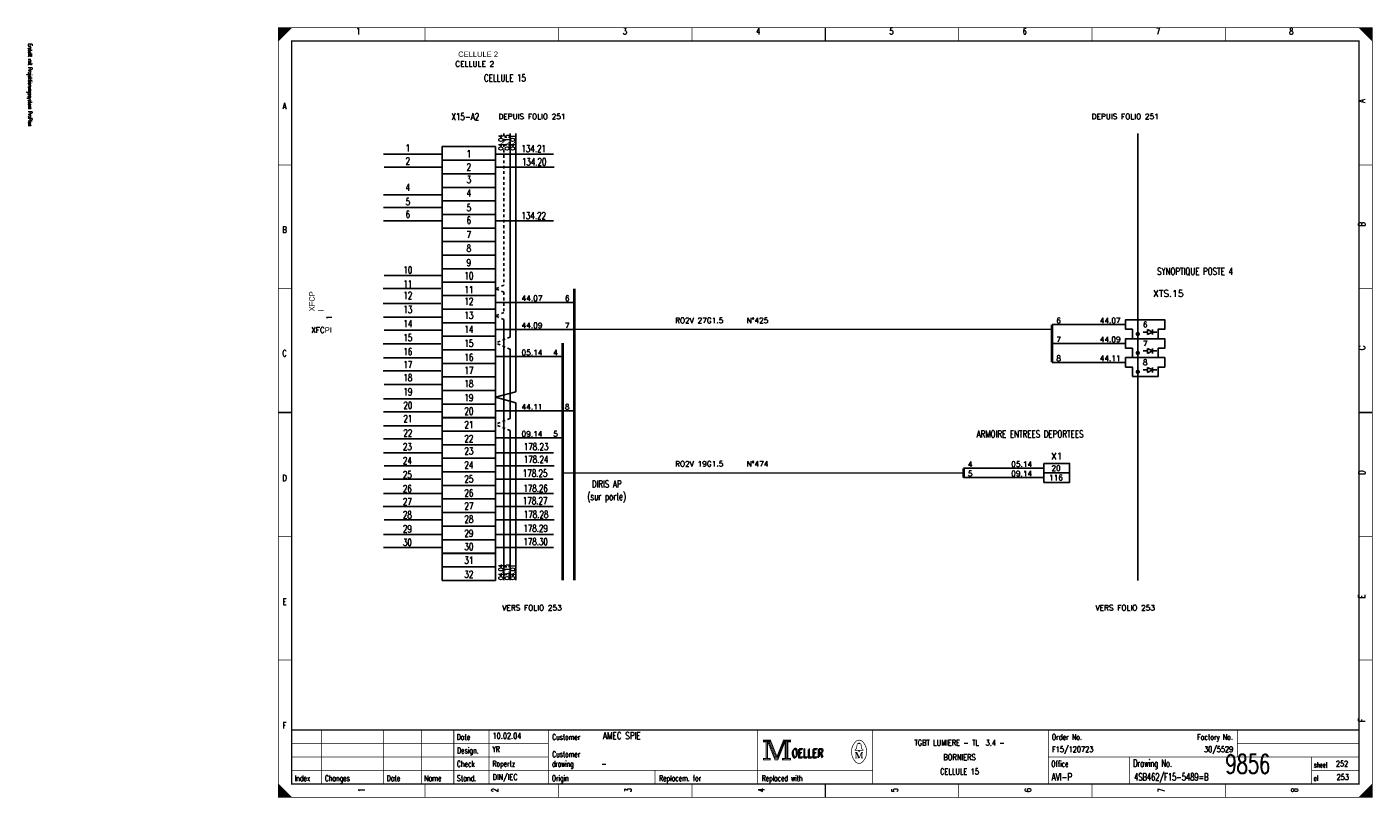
# Model space of a CAD drawing. Header units: centimetres. Extents: x 0 to 491, y -1040 to 69.
# Tile 8 of 181: x 91 to 141, y -1000 to -971. Entities that reach past the tile are written whole.
import ezdxf
from ezdxf.enums import TextEntityAlignment as Align

# ---------------------------------------------------------------- set-up
doc = ezdxf.new("R2010")
doc.units = ezdxf.units.CM
doc.header["$MEASUREMENT"] = 0
doc.linetypes.add('CONTINU', pattern=[0])
doc.linetypes.add('DISCONTINU', pattern=[0.15, 0.1, -0.05])
doc.layers.get('0').update_dxf_attribs({"color": 9, "linetype": 'CONTINUOUS'})
for name, color, linetype in [('POINTILLE', 5, 'DISCONTINU'), ('SCH-3', 3, 'CONTINU'), ('TEXTE', 3, 'CONTINUOUS'), ('TRAIFIN', 1, 'CONTINUOUS'), ('TRAIGROS', 2, 'CONTINUOUS'), ('TRAIMOY', 4, 'CONTINUOUS')]:
    doc.layers.add(name, color=color, linetype=linetype)
doc.styles.get("Standard").update_dxf_attribs({"font": 'romans.shx', "bigfont": 'TXT.shx'})

# ---------------------------------------------------------------- blocks, each defined once
blk = doc.blocks.new('BRND')
at = {"layer": 'TRAIFIN'}
for p, q in [((-0.73, -4.53), (0.8, -4.53)), ((0.8, -5.47), (0.8, -3.59)), ((0.8, -3.59), (2.68, -4.53)), ((2.68, -4.53), (0.8, -5.47)), ((2.68, -5.47), (2.68, -3.59)), ((2.68, -4.53), (4.27, -4.53))]:
    blk.add_line(p, q, dxfattribs=at)
at = {"layer": 'TRAIMOY'}
blk.add_lwpolyline([(-4.75, -7), (-4.75, -3.5), (-7.25, -3.5), (-7.25, 0), (7.25, 0), (7.25, -3.5), (4.75, -3.5), (4.75, -7)], close=True, dxfattribs=at)

msp = doc.modelspace()

# ---------------------------------------------------------------- linework, layer by layer
at = {"color": 0, "linetype": 'Continuous'}
for p, q in [((103.898, -976.186), (106.031, -976.186)), ((108.059, -976.186), (110.192, -976.186)), ((103.916, -976.67), (106.049, -976.67)), ((108.077, -976.67), (110.21, -976.67)), ((103.898, -977.691), (106.031, -977.691)), ((103.898, -978.158), (106.031, -978.158)), ((103.898, -978.66), (106.031, -978.66)), ((108.059, -978.66), (110.192, -978.66)), ((103.916, -980.676), (106.049, -980.676)), ((103.88, -981.161), (106.013, -981.161)), ((103.88, -981.716), (106.013, -981.716)), ((103.898, -982.218), (106.031, -982.218)), ((103.916, -982.702), (106.049, -982.702)), ((103.88, -983.204), (106.013, -983.204)), ((103.898, -983.723), (106.031, -983.723)), ((103.88, -984.207), (106.013, -984.207)), ((103.916, -984.709), (106.049, -984.709)), ((103.898, -985.247), (106.031, -985.247)), ((103.898, -985.73), (106.031, -985.73)), ((103.898, -986.246), (106.031, -986.246)), ((103.898, -986.726), (106.031, -986.726)), ((103.898, -987.238), (106.031, -987.238)), ((108.059, -987.238), (110.192, -987.238)), ((103.916, -987.722), (106.049, -987.722)), ((108.077, -987.722), (110.21, -987.722)), ((103.88, -988.223), (106.013, -988.223)), ((108.041, -988.223), (110.174, -988.223)), ((103.898, -988.743), (106.031, -988.743)), ((108.059, -988.743), (110.192, -988.743)), ((103.88, -989.227), (106.013, -989.227)), ((108.041, -989.227), (110.174, -989.227)), ((103.916, -989.729), (106.049, -989.729)), ((108.077, -989.729), (110.21, -989.729)), ((103.898, -990.266), (106.031, -990.266)), ((108.059, -990.266), (110.192, -990.266)), ((103.898, -990.75), (106.031, -990.75)), ((108.059, -990.75), (110.192, -990.75))]:
    msp.add_line(p, q, dxfattribs=at)
at = {"color": 0, "const_width": 0.025, "flags": 128}
for points in [[(100, -985.75), (100, -971.5), (140.5, -971.5), (140.5, -1000), (100, -1000), (100, -985.75)], [(100, -971.5), (100.5, -971.5), (100, -972), (100, -971.5)], [(100.025, -971.5), (100.025, -971.975), (100.05, -971.95), (100.05, -971.5), (100.075, -971.5), (100.075, -971.925), (100.1, -971.9), (100.1, -971.5), (100.125, -971.5), (100.125, -971.875), (100.15, -971.85), (100.15, -971.5), (100.175, -971.5), (100.175, -971.825), (100.2, -971.8)], [(100.2, -971.8), (100.2, -971.5), (100.225, -971.5), (100.225, -971.775), (100.25, -971.75), (100.25, -971.5), (100.275, -971.5), (100.275, -971.725), (100.3, -971.7), (100.3, -971.5), (100.325, -971.5), (100.325, -971.675), (100.35, -971.65), (100.35, -971.5), (100.375, -971.5)], [(100.375, -971.5), (100.375, -971.625), (100.4, -971.6), (100.4, -971.5), (100.425, -971.5), (100.425, -971.575), (100.45, -971.55), (100.45, -971.5), (100.475, -971.5), (100.475, -971.525)], [(140, -971.5), (140.5, -972), (140.475, -971.975), (140.475, -971.5), (140.45, -971.5), (140.45, -971.95), (140.425, -971.925), (140.425, -971.5), (140.4, -971.5), (140.4, -971.9), (140.375, -971.875), (140.375, -971.5), (140.35, -971.5), (140.35, -971.85), (140.325, -971.825)], [(140.15, -971.65), (140.15, -971.5), (140.125, -971.5), (140.125, -971.625), (140.1, -971.6), (140.1, -971.5), (140.075, -971.5), (140.075, -971.575), (140.05, -971.55), (140.05, -971.5), (140.025, -971.5), (140.025, -971.525)], [(140.325, -971.825), (140.325, -971.5), (140.3, -971.5), (140.3, -971.8), (140.275, -971.775), (140.275, -971.5), (140.25, -971.5), (140.25, -971.75), (140.225, -971.725), (140.225, -971.5), (140.2, -971.5), (140.2, -971.7), (140.175, -971.675), (140.175, -971.5), (140.15, -971.5)], [(117.95, -997.88), (117.95, -997.95), (118.05, -997.95), (118.05, -998.55), (117.95, -998.55), (117.95, -998.62), (118.22, -998.62), (118.22, -998.55), (118.12, -998.55), (118.12, -997.95), (118.22, -997.95), (118.22, -997.88), (117.95, -997.88)], [(118.07, -997.93), (118.07, -998.57), (118.1, -998.57), (118.1, -997.93)], [(118.12, -997.95), (118.39, -998.62), (118.49, -998.62), (118.76, -997.95)], [(118.18, -997.95), (118.42, -998.54), (118.46, -998.54)], [(118.22, -997.88), (118.46, -998.48), (118.7, -997.88)], [(118.22, -997.95), (118.44, -998.51), (118.47, -998.51)], [(118.46, -998.58), (118.49, -998.58), (118.74, -997.95)], [(118.46, -998.54), (118.48, -998.54), (118.72, -997.95)], [(118.76, -997.95), (118.76, -998.55), (118.66, -998.55), (118.66, -998.62), (118.71, -998.62)], [(118.7, -997.88), (118.7, -997.95), (118.8, -997.95), (118.8, -998.55), (118.7, -998.55), (118.7, -998.62), (118.97, -998.62), (118.97, -998.55), (118.87, -998.55), (118.87, -997.95), (118.97, -997.95), (118.97, -997.88), (118.7, -997.88)], [(118.78, -997.93), (118.78, -998.57), (118.83, -998.57), (118.83, -997.93), (118.85, -997.93), (118.85, -998.57)], [(121.48, -998.26), (121.35, -998.26), (121.35, -998.24), (121.4, -998.2), (121.43, -998.04)], [(121.48, -998.01), (121.48, -997.98), (121.52, -997.98), (121.52, -998.01)], [(121.52, -998.26), (121.65, -998.26), (121.65, -998.24), (121.6, -998.2), (121.57, -998.04)], [(121.39, -998.33), (121.39, -998.54), (121.35, -998.54)], [(121.39, -998.33), (121.48, -998.54), (121.51, -998.54)], [(100, -999.5), (100, -1000), (100.5, -1000), (100, -999.5), (100.025, -999.525), (100.025, -1000), (100.05, -1000), (100.05, -999.55), (100.075, -999.575), (100.075, -1000), (100.1, -1000), (100.1, -999.6), (100.125, -999.625), (100.125, -1000), (100.15, -1000)], [(140.475, -999.525), (140.475, -1000), (140.45, -1000), (140.45, -999.55), (140.425, -999.575), (140.425, -1000), (140.4, -1000), (140.4, -999.6), (140.375, -999.625), (140.375, -1000), (140.35, -1000), (140.35, -999.65), (140.325, -999.675), (140.325, -1000), (140.3, -1000)], [(100.15, -1000), (100.15, -999.65), (100.175, -999.675), (100.175, -1000), (100.2, -1000), (100.2, -999.7), (100.225, -999.725), (100.225, -1000), (100.25, -1000), (100.25, -999.75), (100.275, -999.775), (100.275, -1000), (100.3, -1000), (100.3, -999.8), (100.325, -999.825)], [(100.325, -999.825), (100.325, -1000), (100.35, -1000), (100.35, -999.85), (100.375, -999.875), (100.375, -1000), (100.4, -1000), (100.4, -999.9), (100.425, -999.925), (100.425, -1000), (100.45, -1000), (100.45, -999.95), (100.475, -999.975)], [(140.125, -999.875), (140.125, -1000), (140.1, -1000), (140.1, -999.9), (140.075, -999.925), (140.075, -1000), (140.05, -1000), (140.05, -999.95), (140.025, -999.975), (140.025, -1000)], [(140.3, -1000), (140.3, -999.7), (140.275, -999.725), (140.275, -1000), (140.25, -1000), (140.25, -999.75), (140.225, -999.775), (140.225, -1000), (140.2, -1000), (140.2, -999.8), (140.175, -999.825), (140.175, -1000), (140.15, -1000), (140.15, -999.85), (140.125, -999.875)]]:
    msp.add_lwpolyline(points, dxfattribs=at)
at = {"color": 0, "flags": 128}
for points, const_width in [([(100, -971.5), (140.5, -971.5), (140.5, -1000), (100, -1000)], 0.025), ([(100.5, -972), (140, -972), (140, -999.5), (100.5, -999.5)], 0.05), ([(100.5, -972), (140, -972), (140, -999.5), (100.5, -999.5)], 0.025), ([(117.97, -997.9), (118.2, -997.9), (118.2, -997.93), (117.97, -997.93)], 0.025), ([(118.72, -997.9), (118.95, -997.9), (118.95, -997.93), (118.72, -997.93)], 0.025), ([(121.48, -998.26), (121.52, -998.26), (121.52, -998.29), (121.48, -998.29)], 0.025), ([(117.97, -998.57), (118.2, -998.57), (118.2, -998.6), (117.97, -998.6)], 0.025), ([(118.68, -998.57), (118.95, -998.57), (118.95, -998.6), (118.68, -998.6)], 0.025)]:
    msp.add_lwpolyline(points, close=True, dxfattribs=dict(at, const_width=const_width))
at = {"color": 0}
for points, const_width in [([(105.438, -971.5), (105.438, -972)], 0.025), ([(110.375, -971.5), (110.375, -972)], 0.025), ([(115.312, -971.5), (115.312, -972)], 0.025), ([(120.25, -972), (120.25, -971.5)], 0.05), ([(120.25, -971.5), (120.25, -972)], 0.025), ([(125.188, -971.5), (125.188, -972)], 0.025), ([(130.125, -971.5), (130.125, -972)], 0.025), ([(135.062, -971.5), (135.062, -972)], 0.025), ([(100, -976.583), (100.5, -976.583)], 0.025), ([(140.5, -976.583), (140, -976.583)], 0.025), ([(100, -981.167), (100.5, -981.167)], 0.025), ([(140.5, -981.167), (140, -981.167)], 0.025), ([(100.5, -985.75), (100, -985.75)], 0.05), ([(100, -985.75), (100.5, -985.75)], 0.025), ([(140, -985.75), (140.5, -985.75)], 0.05), ([(140.5, -985.75), (140, -985.75)], 0.025), ([(100, -990.333), (100.5, -990.333)], 0.025), ([(140.5, -990.333), (140, -990.333)], 0.025), ([(100, -994.917), (100.5, -994.917)], 0.025), ([(140.5, -994.917), (140, -994.917)], 0.025), ([(140, -997.5), (100.5, -997.5)], 0.05), ([(101.6, -999.5), (101.6, -997.5)], 0.025), ([(103.9, -999.5), (103.9, -997.5)], 0.025), ([(105.3, -999.5), (105.3, -997.5)], 0.025), ([(106.5, -997.5), (106.5, -999.5)], 0.025), ([(107.8, -997.5), (107.8, -999.5)], 0.025), ([(110, -997.5), (110, -999.5)], 0.025), ([(117.75, -997.5), (117.75, -999.5)], 0.025), ([(122, -997.5), (122, -999.5)], 0.025), ([(128.5, -997.5), (128.5, -999.5)], 0.025), ([(135.5, -997.5), (135.5, -998.5)], 0.025), ([(100.5, -998), (110, -998)], 0.025), ([(118.15, -997.95), (118.4, -998.58)], 0.025), ([(118.47, -998.51), (118.7, -997.94)], 0.025), ([(121.46, -998.01), (121.55, -998.01)], 0.025), ([(135.5, -998), (140, -998)], 0.025), ([(100.5, -998.5), (110, -998.5)], 0.025), ([(121.35, -998.33), (121.42, -998.33)], 0.025), ([(121.42, -998.33), (121.51, -998.54)], 0.025), ([(121.51, -998.54), (121.59, -998.33)], 0.025), ([(121.59, -998.54), (121.59, -998.33)], 0.025), ([(121.59, -998.33), (121.65, -998.33)], 0.025), ([(121.61, -998.33), (121.61, -998.54)], 0.025), ([(128.5, -998.5), (140, -998.5)], 0.025), ([(131.5, -998.5), (131.5, -999.5)], 0.025), ([(138.25, -998.5), (138.25, -999.5)], 0.025), ([(100.5, -999), (122, -999)], 0.025), ([(113.95, -999), (113.95, -999.5)], 0.025), ([(118.4, -998.58), (118.46, -998.58)], 0.025), ([(121.39, -998.54), (121.43, -998.54)], 0.025), ([(121.65, -998.54), (121.57, -998.54)], 0.025), ([(138.25, -999), (140, -999)], 0.025), ([(105.438, -1000), (105.438, -999.5)], 0.025), ([(110.375, -1000), (110.375, -999.5)], 0.025), ([(115.312, -1000), (115.312, -999.5)], 0.025), ([(120.25, -999.5), (120.25, -1000)], 0.05), ([(120.25, -1000), (120.25, -999.5)], 0.025), ([(125.188, -1000), (125.188, -999.5)], 0.025), ([(130.125, -1000), (130.125, -999.5)], 0.025), ([(135.062, -1000), (135.062, -999.5)], 0.025), ([(140.5, -999.5), (140, -1000)], 0.025), ([(100.475, -1000), (100.475, -999.975)], 0.025)]:
    msp.add_lwpolyline(points, dxfattribs=dict(at, const_width=const_width))
at = {"color": 0, "linetype": 'Continuous'}
for points in [[(106.066, -976.41), (106.066, -975.908), (108.038, -975.908), (108.038, -976.41)], [(106.066, -976.912), (106.066, -976.41), (108.038, -976.41), (108.038, -976.912)], [(106.066, -977.414), (106.066, -976.912), (108.038, -976.912), (108.038, -977.414)], [(106.066, -977.916), (106.066, -977.414), (108.038, -977.414), (108.038, -977.916)], [(106.066, -978.418), (106.066, -977.916), (108.038, -977.916), (108.038, -978.418)], [(106.066, -978.92), (106.066, -978.418), (108.038, -978.418), (108.038, -978.92)], [(106.066, -979.422), (106.066, -978.92), (108.038, -978.92), (108.038, -979.422)], [(106.066, -979.924), (106.066, -979.422), (108.038, -979.422), (108.038, -979.924)], [(106.066, -980.427), (106.066, -979.924), (108.038, -979.924), (108.038, -980.427)], [(106.066, -980.929), (106.066, -980.427), (108.038, -980.427), (108.038, -980.929)], [(106.066, -981.421), (106.066, -980.919), (108.038, -980.919), (108.038, -981.421)], [(106.066, -981.923), (106.066, -981.421), (108.038, -981.421), (108.038, -981.923)], [(106.066, -982.425), (106.066, -981.923), (108.038, -981.923), (108.038, -982.425)], [(106.066, -982.927), (106.066, -982.425), (108.038, -982.425), (108.038, -982.927)], [(106.066, -983.429), (106.066, -982.927), (108.038, -982.927), (108.038, -983.429)], [(106.066, -983.932), (106.066, -983.429), (108.038, -983.429), (108.038, -983.932)], [(106.066, -984.434), (106.066, -983.932), (108.038, -983.932), (108.038, -984.434)], [(106.066, -984.936), (106.066, -984.434), (108.038, -984.434), (108.038, -984.936)], [(106.066, -985.438), (106.066, -984.936), (108.038, -984.936), (108.038, -985.438)], [(106.066, -985.94), (106.066, -985.438), (108.038, -985.438), (108.038, -985.94)], [(106.066, -986.447), (106.066, -985.945), (108.038, -985.945), (108.038, -986.447)], [(106.066, -986.945), (106.066, -986.443), (108.038, -986.443), (108.038, -986.945)], [(106.066, -987.445), (106.066, -986.943), (108.038, -986.943), (108.038, -987.445)], [(106.066, -987.947), (106.066, -987.445), (108.038, -987.445), (108.038, -987.947)], [(106.066, -988.449), (106.066, -987.947), (108.038, -987.947), (108.038, -988.449)], [(106.066, -988.951), (106.066, -988.449), (108.038, -988.449), (108.038, -988.951)], [(106.066, -989.454), (106.066, -988.951), (108.038, -988.951), (108.038, -989.454)], [(106.066, -989.956), (106.066, -989.454), (108.038, -989.454), (108.038, -989.956)], [(106.066, -990.458), (106.066, -989.956), (108.038, -989.956), (108.038, -990.458)], [(106.066, -990.96), (106.066, -990.458), (108.038, -990.458), (108.038, -990.96)], [(106.066, -991.467), (106.066, -990.965), (108.038, -990.965), (108.038, -991.467)], [(106.066, -991.964), (106.066, -991.462), (108.038, -991.462), (108.038, -991.964)]]:
    msp.add_lwpolyline(points, close=True, dxfattribs=at)
at = {"color": 0, "const_width": 0.025, "flags": 128}
for points in [[(121.35, -997.961, 0.373815), (121.349, -998.657, 0.373815)], [(121.649, -997.96, 0.530775), (121.351, -997.959, 0.530775)], [(121.46, -998.01, 0.414214), (121.43, -998.04, 0.414214)], [(121.57, -998.04, 0.414214), (121.54, -998.01, 0.414214)], [(121.65, -998.66, 0.378582), (121.646, -997.956, 0.378582)], [(121.35, -998.66, 0.532213), (121.649, -998.661, 0.532213)]]:
    msp.add_lwpolyline(points, format="xyb", dxfattribs=at)
at = {"layer": 'POINTILLE', "color": 0, "const_width": 0.05}
for points in [[(128.641, -982.676), (110.963, -982.676)], [(125.366, -987.987), (110.53, -987.987)]]:
    msp.add_lwpolyline(points, dxfattribs=at)
at = {"layer": 'TRAIFIN', "color": 0, "linetype": 'DISCONTINU'}
for p, q in [((108.353, -975.42), (108.353, -981.041)), ((108.353, -981.041), (108.038, -981.17)), ((108.353, -981.298), (108.038, -981.17)), ((108.353, -981.298), (108.353, -982.045)), ((108.353, -982.045), (108.038, -982.174)), ((108.353, -982.303), (108.038, -982.174)), ((108.583, -982.955), (108.038, -983.178)), ((108.583, -983.401), (108.038, -983.178)), ((108.583, -985.973), (108.038, -986.196)), ((108.583, -986.419), (108.038, -986.196))]:
    msp.add_line(p, q, dxfattribs=at)
at = {"layer": 'TRAIFIN', "color": 0}
for p, q in [((108.583, -982.955), (108.583, -975.42)), ((108.791, -984.983), (108.791, -975.42)), ((108.791, -984.983), (108.791, -978.414)), ((110.963, -981.672), (108.038, -981.672)), ((108.353, -991.963), (108.353, -982.303)), ((131.366, -982.494), (128.641, -982.494)), ((110.963, -982.676), (108.038, -982.676)), ((108.583, -985.973), (108.583, -983.401)), ((131.366, -983.194), (128.641, -983.194)), ((110.53, -983.681), (108.038, -983.681)), ((131.366, -983.894), (128.641, -983.894)), ((108.791, -984.983), (108.038, -985.187)), ((108.791, -985.391), (108.038, -985.187)), ((108.791, -991.961), (108.791, -985.391)), ((108.791, -991.961), (108.791, -985.391)), ((110.963, -985.689), (108.038, -985.689)), ((108.583, -991.963), (108.583, -986.419)), ((110.53, -986.694), (108.038, -986.694)), ((128.341, -987.812), (125.366, -987.812)), ((128.341, -988.162), (125.366, -988.162))]:
    msp.add_line(p, q, dxfattribs=at)
at = {"layer": 'TRAIFIN', "color": 0, "const_width": 0.072}
for points in [[(131.772, -982.844, 1), (131.86, -982.844, 1)], [(131.772, -983.544, 1), (131.86, -983.544, 1)], [(131.772, -984.244, 1), (131.86, -984.244, 1)]]:
    msp.add_lwpolyline(points, format="xyb", close=True, dxfattribs=at)
at = {"layer": 'TRAIGROS', "color": 0}
msp.add_line((131.816, -975.42), (131.816, -991.964), dxfattribs=at)
at = {"layer": 'TRAIGROS', "color": 0, "const_width": 0.1}
for points in [[(110.963, -981.17), (110.963, -991.964)], [(128.641, -982.494), (128.641, -983.894)], [(110.53, -983.178), (110.53, -991.961)], [(125.366, -987.812), (125.366, -988.162)]]:
    msp.add_lwpolyline(points, dxfattribs=at)
at = {"layer": 'TRAIMOY', "color": 0}
for points in [[(128.341, -987.637), (129.291, -987.637), (129.291, -987.987), (128.341, -987.987)], [(128.341, -987.987), (129.291, -987.987), (129.291, -988.337), (128.341, -988.337)]]:
    msp.add_lwpolyline(points, close=True, dxfattribs=at)

# ---------------------------------------------------------------- block references
at = {"layer": 'SCH-3', "color": 0, "xscale": 0.1, "yscale": 0.1, "zscale": 0.1}
for p in [(132.091, -982.319), (132.091, -983.019), (132.091, -983.719)]:
    msp.add_blockref('BRND', p, dxfattribs=at)

# ---------------------------------------------------------------- texts
at = {"color": 0}
for s, height, width, p in [('1', 0.238, 0.672, (102.965, -971.514)), ('3', 0.238, 0.672, (112.832, -971.514)), ('4', 0.238, 0.672, (117.766, -971.514)), ('5', 0.238, 0.672, (122.699, -971.514)), ('6', 0.238, 0.672, (127.632, -971.514)), ('7', 0.238, 0.672, (132.566, -971.514)), ('8', 0.238, 0.672, (137.499, -971.514)), ('CELLULE 15', 0.2619, 0.736, (108.393, -973.24)), ('A', 0.238, 0.76, (100.233, -974.283)), ('X15-A2', 0.2619, 0.736, (106.925, -974.67)), ('1', 0.262, 0.736, (104.797, -975.828)), ('1', 0.262, 0.736, (107.057, -976.043)), ('134.21', 0.2619, 0.736, (109.455, -975.855)), ('2', 0.262, 0.736, (104.797, -976.312)), ('2', 0.262, 0.736, (107.057, -976.527)), ('134.20', 0.2619, 0.736, (109.473, -976.339)), ('3', 0.262, 0.736, (107.057, -976.993)), ('4', 0.262, 0.736, (104.797, -977.279)), ('4', 0.262, 0.736, (107.057, -977.495)), ('5', 0.262, 0.736, (104.797, -977.817)), ('5', 0.262, 0.736, (107.057, -978.032)), ('6', 0.262, 0.736, (104.797, -978.284)), ('6', 0.262, 0.736, (107.057, -978.499)), ('134.22', 0.2619, 0.736, (109.455, -978.329)), ('B', 0.238, 0.76, (100.233, -978.861)), ('7', 0.262, 0.736, (107.057, -979.037)), ('8', 0.262, 0.736, (107.057, -979.538)), ('9', 0.262, 0.736, (107.057, -980.076)), ('10', 0.2619, 0.736, (104.797, -980.345)), ('10', 0.2619, 0.736, (107.057, -980.56)), ('SYNOPTIQUE POSTE 4', 0.26194, 0.736, (133.934, -980.396)), ('11', 0.2619, 0.736, (104.797, -980.857)), ('11', 0.2619, 0.736, (107.057, -981.072)), ('12', 0.2619, 0.736, (104.797, -981.287)), ('12', 0.2619, 0.736, (107.057, -981.502)), ('13', 0.2619, 0.736, (104.797, -981.806)), ('13', 0.2619, 0.736, (107.057, -982.021)), ('14', 0.2619, 0.736, (104.797, -982.326)), ('14', 0.2619, 0.736, (107.057, -982.541)), ('15', 0.2619, 0.736, (104.797, -982.846)), ('15', 0.2619, 0.736, (107.057, -983.061)), ('C', 0.238, 0.76, (100.233, -983.439)), ('16', 0.2619, 0.736, (104.797, -983.365)), ('16', 0.2619, 0.736, (107.057, -983.581)), ('17', 0.2619, 0.736, (104.797, -983.849)), ('17', 0.2619, 0.736, (107.057, -984.064)), ('18', 0.2619, 0.736, (104.797, -984.333)), ('18', 0.2619, 0.736, (107.057, -984.548)), ('19', 0.2619, 0.736, (104.797, -984.853)), ('19', 0.2619, 0.736, (107.057, -985.068)), ('20', 0.2619, 0.736, (104.797, -985.355)), ('20', 0.2619, 0.736, (107.057, -985.57)), ('21', 0.2619, 0.736, (104.797, -985.852)), ('21', 0.2619, 0.736, (107.057, -986.067)), ('22', 0.2619, 0.736, (104.797, -986.376)), ('ARMOIRE ENTREES DEPORTEES', 0.26194, 0.736, (127.827, -986.414)), ('23', 0.2619, 0.736, (104.78, -986.88)), ('22', 0.2619, 0.736, (107.057, -986.591)), ('23', 0.2619, 0.736, (107.057, -987.041)), ('178.23', 0.2619, 0.736, (109.545, -986.884)), ('24', 0.2619, 0.736, (104.78, -987.4)), ('24', 0.2619, 0.736, (107.057, -987.561)), ('178.24', 0.2619, 0.736, (109.545, -987.35)), ('D', 0.238, 0.76, (100.233, -988.053)), ('25', 0.2619, 0.736, (104.78, -987.919)), ('178.25', 0.2619, 0.736, (109.509, -987.866)), ('26', 0.2619, 0.736, (104.78, -988.439)), ('25', 0.2619, 0.736, (107.057, -988.081)), ('178.26', 0.2619, 0.736, (109.527, -988.426)), ('DIRIS AP', 0.2619, 0.736, (112.156, -988.263)), ('27', 0.2619, 0.736, (104.78, -988.923)), ('26', 0.2619, 0.736, (107.057, -988.6)), ('178.27', 0.2619, 0.736, (109.509, -988.888)), ('(sur porte)', 0.26194, 0.736, (112.156, -988.729)), ('28', 0.2619, 0.736, (104.78, -989.407)), ('27', 0.2619, 0.736, (107.057, -989.084)), ('178.28', 0.2619, 0.736, (109.545, -989.394)), ('29', 0.2619, 0.736, (104.78, -989.926)), ('28', 0.2619, 0.736, (107.057, -989.568)), ('178.29', 0.2619, 0.736, (109.527, -989.91)), ('30', 0.2619, 0.736, (104.78, -990.428)), ('29', 0.2619, 0.736, (107.057, -990.088)), ('178.30', 0.2619, 0.736, (109.527, -990.398)), ('30', 0.2619, 0.736, (107.057, -990.589)), ('31', 0.2619, 0.736, (107.057, -991.087)), ('32', 0.2619, 0.736, (107.057, -991.611)), ('E', 0.238, 0.76, (100.233, -992.632)), ('F', 0.238, 0.76, (100.233, -997.21)), ('TGBT LUMIERE - TL  3.4 -', 0.21431, 0.7536, (125.219, -997.87)), ('BORNIERS', 0.2143, 0.76, (125.219, -998.403)), ('CELLULE 15', 0.2143, 0.681231, (125.219, -998.935))]:
    msp.add_text(s, height=height, dxfattribs=dict(at, width=width)).set_placement(p, align=Align.TOP_CENTER)
at = {"color": 0, "width": 0.622634}
msp.add_text('Erstellt mit Projektierungssystem ProPlan', height=0.14288, rotation=270, dxfattribs=at).set_placement((90.702, -972.094), align=Align.BOTTOM_LEFT)
at = {"color": 0, "width": 0.76}
for s, p in [('A', (139.991, -974.283)), ('B', (139.991, -978.861)), ('C', (139.992, -983.439)), ('D', (139.992, -988.053)), ('E', (139.991, -992.632)), ('F', (139.991, -997.21))]:
    msp.add_text(s, height=0.238, rotation=90, dxfattribs=at).set_placement(p, align=Align.TOP_LEFT)
at = {"color": 0}
for s, height, width, p in [('04.04', 0.1676, 0.736, (108.155, -975.752)), ('03.15', 0.1676, 0.736, (108.386, -975.752)), ('04.01', 0.1676, 0.736, (108.594, -975.752)), ('04.04', 0.1676, 0.736, (108.155, -991.657)), ('03.15', 0.1676, 0.736, (108.386, -991.657)), ('04.01', 0.1676, 0.736, (108.594, -991.657)), ('1', 0.238, 0.672, (102.965, -999.73)), ('2', 0.238, 0.672, (107.899, -999.73)), ('3', 0.238, 0.672, (112.832, -999.73)), ('4', 0.238, 0.672, (117.766, -999.73)), ('5', 0.238, 0.672, (122.699, -999.73)), ('6', 0.238, 0.672, (127.632, -999.73)), ('7', 0.238, 0.672, (132.566, -999.73)), ('8', 0.238, 0.672, (137.499, -999.73))]:
    msp.add_text(s, height=height, rotation=90, dxfattribs=dict(at, width=width)).set_placement(p, align=Align.TOP_CENTER)
for s, height, width, p in [('Date', 0.2143, 0.64, (106.605, -997.658)), ('Customer', 0.2143, 0.62, (110.14, -997.658)), ('Order No.', 0.2143, 0.656889, (128.633, -997.658)), ('Design.', 0.2143, 0.636571, (106.619, -998.154)), ('Customer', 0.2143, 0.62, (110.14, -998.296)), ('OELLER', 0.3096, 0.76, (118.996, -998.225)), ('OELLER', 0.3096, 0.76, (118.996, -998.225)), ('OELLER', 0.3096, 0.76, (119.032, -998.19)), ('Check', 0.2143, 0.632, (106.612, -998.651)), ('drawing', 0.2143, 0.6, (110.133, -998.651)), ('Office', 0.2143, 0.626667, (128.615, -998.651)), ('Drawing No.', 0.26194, 0.646545, (131.643, -998.602)), ('sheet', 0.1905, 0.6, (138.338, -998.701)), ('Index', 0.2143, 0.632, (100.609, -999.184)), ('Changes', 0.2143, 0.622857, (101.726, -999.184)), ('Date', 0.2143, 0.64, (104.015, -999.184)), ('Name', 0.2143, 0.64, (105.404, -999.184)), ('Stand.', 0.2143, 0.642667, (106.612, -999.184)), ('Origin', 0.2143, 0.626667, (110.127, -999.184)), ('Replacem. for', 0.21431, 0.627077, (114.097, -999.184)), ('Replaced with', 0.21431, 0.619692, (117.895, -999.184)), ('of', 0.1905, 0.6, (138.323, -999.198))]:
    msp.add_text(s, height=height, dxfattribs=dict(at, width=width)).set_placement(p, align=Align.TOP_LEFT)
for s, height, width, p in [('10.02.04', 0.2143, 0.678, (107.934, -997.892)), ('AMEC SPIE', 0.2619, 0.752889, (112.016, -997.923)), ('YR', 0.2143, 0.626667, (107.927, -998.389)), ('F15/120723', 0.2143, 0.6832, (128.639, -998.389)), ('9856', 0.7, 0.6928, (135.058, -999.322)), ('Ropertz', 0.2143, 0.622857, (107.932, -998.921)), ('-', 0.214, 0.696, (111.965, -998.921)), ('252', 0.2143, 0.672, (139.15, -998.921)), ('DIN/IEC', 0.2143, 0.750857, (107.935, -999.418)), ('AVI-P', 0.2619, 0.7472, (128.624, -999.449)), ('4SB462/F15-5489=B', 0.26194, 0.6928, (131.679, -999.449)), ('253', 0.2143, 0.672, (139.177, -999.418))]:
    msp.add_text(s, height=height, dxfattribs=dict(at, width=width)).set_placement(p, align=Align.BOTTOM_LEFT)
at = {"color": 0, "width": 0.646545}
msp.add_text('Factory No.', height=0.21431, dxfattribs=at).set_placement((135.335, -997.658), align=Align.TOP_RIGHT)
at = {"color": 0, "width": 0.675429}
msp.add_text('30/5529', height=0.2143, dxfattribs=at).set_placement((135.346, -998.389), align=Align.BOTTOM_RIGHT)
at = {"linetype": 'Continuous', "char_height": 0.2, "attachment_point": 1}
for s, insert, width in [('{\\fArial|b0|i0|c0|p34;CELLULE 2}', (106.661, -972.386), 6.70761), ('CELLULE 2', (106.554, -972.745), 6.42066), ('XFC{\\fArial|b0|i0|c0|p34;PI}', (101.217, -982.596), 0.37664)]:
    msp.add_mtext(s, dxfattribs=dict(at, insert=insert, width=width))
at = {"linetype": 'Continuous', "char_height": 0.2, "attachment_point": 1, "rotation": 90}
for s, insert, width in [('{\\fArial|b0|i0|c0|p34;XFCP\\PI}', (101.145, -982.004), 0.37664), ('1', (101.784, -982.317), 0.39457)]:
    msp.add_mtext(s, dxfattribs=dict(at, insert=insert, width=width))
at = {"layer": 'TEXTE', "color": 0}
for s, p in [('DEPUIS FOLIO 251', (109.393, -974.792)), ('DEPUIS FOLIO 251', (131.351, -974.792)), ('44.07', (109.393, -981.522)), ('6', (110.696, -981.522)), ('44.09', (109.393, -982.526)), ('7', (110.696, -982.526)), ('6', (128.888, -982.344)), ('44.07', (130.794, -982.344)), ('6', (132.091, -982.494)), ('7', (128.888, -983.044)), ('44.09', (130.794, -983.044)), ('7', (132.091, -983.194)), ('05.14', (109.393, -983.531)), ('4', (110.264, -983.531)), ('8', (128.888, -983.744)), ('44.11', (130.794, -983.744)), ('8', (132.091, -983.894)), ('44.11', (109.393, -985.539)), ('8', (110.696, -985.539)), ('09.14', (109.393, -986.544)), ('5', (110.264, -986.544)), ('4', (125.613, -987.662)), ('05.14', (127.519, -987.662)), ('5', (125.613, -988.012)), ('09.14', (127.519, -988.012)), ('116', (128.791, -988.162)), ('20', (128.791, -987.812)), ('VERS FOLIO 253', (109.393, -992.979)), ('VERS FOLIO 253', (131.351, -992.979))]:
    msp.add_text(s, height=0.2, dxfattribs=at).set_placement(p, align=Align.MIDDLE)
for s, p in [('XTS.15', (132.945, -981.47)), ('X1', (128.816, -987.488))]:
    msp.add_text(s, height=0.25, dxfattribs=at).set_placement(p, align=Align.CENTER)
for s, p in [('RO2V 27G1.5', (114.69, -982.441)), ('N°425', (117.336, -982.441)), ('RO2V 19G1.5', (114.69, -987.752)), ('N°474', (117.336, -987.752))]:
    msp.add_text(s, height=0.2, dxfattribs=at).set_placement(p)

doc.saveas('drawing.dxf')
